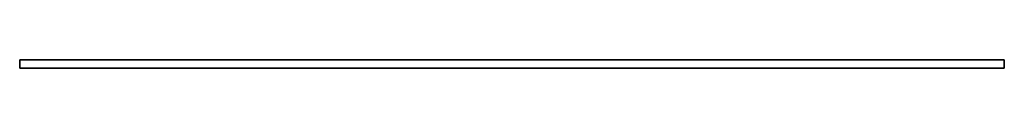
# Model space of a CAD drawing. Header units: millimetres. Extents: x 0 to 5800, y 0 to 48.
import ezdxf

# ---------------------------------------------------------------- set-up
doc = ezdxf.new("R2010")
doc.units = ezdxf.units.MM
doc.header["$LTSCALE"] = 10
doc.layers.add('--Boden1_BESCH_sich_laufhor_hilf', color=1, linetype='Continuous')
doc.layers.add('--Boden1_BESCH_sich_laufhor_hilf_wnz', color=1, linetype='Continuous')

msp = doc.modelspace()

# ---------------------------------------------------------------- linework, layer by layer
at = {"layer": '--Boden1_BESCH_sich_laufhor_hilf_wnz'}
msp.add_polyline3d([(0, 0, 0), (0, 0, 0), (0, 0, 0), (0, 0, 0), (0, 0, 0), (0, 0, 0), (0, 48.5, 0), (0, 48.5, 33), (0, 0, 33), (0, 48.5, 33), (5800, 48.5, 33), (5800, 0, 33), (5800, 48.5, 33), (5800, 48.5, 0), (5800, 0, 0), (5800, 48.5, 0), (0, 48.5, 0), (0, 0, 0), (0, 0, 33), (5800, 0, 33), (5800, 0, 0), (0, 0, 0)], dxfattribs=at)

# ---------------------------------------------------------------- meshes
at = {"layer": '--Boden1_BESCH_sich_laufhor_hilf'}
mesh = msp.add_polymesh((6, 3), dxfattribs=at)
for k, corner in enumerate([(5800, 0), (5800, 48.5), (5800, 48.5), (0, 0), (0, 48.5), (0, 48.5), (0, 0, 33), (0, 48.5, 33), (0, 48.5), (5800, 0, 33), (5800, 48.5, 33), (5800, 48.5), (5800, 0, 33), (5800, 0, 33), (5800, 0), (0, 0, 33), (0, 0, 33), (0, 0)]):
    mesh.set_mesh_vertex(divmod(k, 3), corner)

doc.saveas('drawing.dxf')
